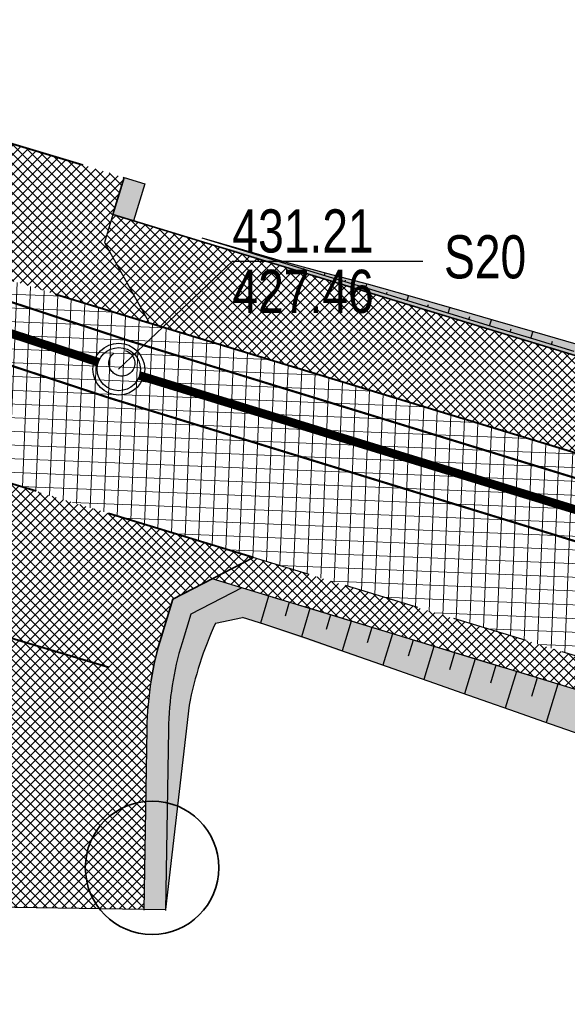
# Model space of a CAD drawing. Header units: metres. Extents: x 7331444 to 14836576, y 5479641 to 11132379.
# Tile 9 of 53: x 7417975 to 7417987, y 5566103 to 5566126. Entities that reach past the tile are written whole.
import ezdxf

# ---------------------------------------------------------------- set-up
doc = ezdxf.new("R2010")
doc.units = ezdxf.units.M
for name, pattern in [('1.5_0.5', [2, 1.5, -0.5]), ('ACAD_ISO02W100', [15, 12, -3]), ('DASHED', [0.75, 0.5, -0.25]), ('DASHED2', [0.375, 0.25, -0.125])]:
    doc.linetypes.add(name, pattern=pattern)
for name, color, linetype, lineweight in [('$Koncepcja', 10, 'Continuous', 35), ('$Wymiarowanie', 7, 'Continuous', 9), ('projekt KS', 44, 'Continuous', 30)]:
    doc.layers.add(name, color=color, linetype=linetype, lineweight=lineweight)
for name, color, linetype in [('$ODNOŚNIKI', 7, 'Continuous'), ('$wysarzenie', 7, 'Continuous'), ('C-DROGI-KORYTARZE', 7, 'Continuous'), ('Zakres', 7, 'Continuous')]:
    doc.layers.add(name, color=color, linetype=linetype)
doc.layers.add('niewidoczna', color=6, linetype='Continuous', plot=False)
pattern_1 = [(45, (0, 0), (-0.1122532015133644, 0.1122532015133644), []), (135, (0, 0), (-0.1122532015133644, -0.1122532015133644), [])]

# ---------------------------------------------------------------- blocks, each defined once
blk = doc.blocks.new('droga Potiebni')
at = {"layer": '$Koncepcja', "lineweight": 9, "transparency": 33554610}
h = blk.add_hatch(dxfattribs=at)
h.set_pattern_fill('ANSI37', color=253, scale=0.05)
h.set_pattern_definition(pattern_1)
h.paths.add_polyline_path([(7418342.136191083, 5566068.521620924), (7418341.406388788, 5566067.771159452), (7418358.945224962, 5566067.782246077), (7418358.944750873, 5566068.532245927)])
edge = h.paths.add_edge_path()
edge.add_line((7418225.188944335, 5566066.654371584), (7418224.479174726, 5566065.879449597))
edge.add_line((7418224.479174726, 5566065.879449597), (7418271.463018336, 5566067.499672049))
edge.add_arc((7418285.145300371, 5565670.735509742), 397.0000067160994, 90.03621774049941, 91.97504351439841, ccw=False)
edge.add_line((7418284.894349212, 5566067.735437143), (7418335.299169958, 5566067.767298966))
edge.add_line((7418335.299169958, 5566067.767298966), (7418334.523200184, 5566068.516808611))
edge.add_line((7418334.523200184, 5566068.516808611), (7418284.893875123, 5566068.485436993))
edge.add_arc((7418285.145300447, 5565670.735505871), 397.7500105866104, 90.03621775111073, 91.975043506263)
edge.add_line((7418271.437170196, 5566068.249226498), (7418225.188944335, 5566066.654371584))
h.paths.add_polyline_path([(7418186.852285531, 5566065.332344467), (7418186.135887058, 5566064.550185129), (7418218.406082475, 5566065.670021), (7418217.611284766, 5566066.393058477)])
edge = h.paths.add_edge_path()
edge.add_line((7418145.709186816, 5566065.964820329), (7418144.84892375, 5566065.31860538))
edge.add_arc((7418165.883506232, 5566226.955687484), 162.9999999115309, 262.5855022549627, 271.9750435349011)
edge.add_line((7418171.501168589, 5566064.052520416), (7418180.069423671, 5566064.347993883))
edge.add_line((7418180.069423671, 5566064.347993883), (7418179.274625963, 5566065.07103136))
edge.add_line((7418179.274625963, 5566065.07103136), (7418171.475320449, 5566064.802074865))
edge.add_arc((7418165.883506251, 5566226.955687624), 162.2500000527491, 262.8573018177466, 271.97504352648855, ccw=False)
edge = h.paths.add_edge_path()
edge.add_line((7418092.703852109, 5566079.447643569), (7418099.899301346, 5566077.302837))
edge.add_line((7418099.899301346, 5566077.302837), (7418098.952632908, 5566076.806415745))
edge.add_line((7418098.952632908, 5566076.806415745), (7418100.676673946, 5566076.293585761))
edge.add_line((7418100.676673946, 5566076.293585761), (7418100.151921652, 5566077.227536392))
edge.add_line((7418100.151921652, 5566077.227536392), (7418107.355813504, 5566075.080213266))
edge.add_line((7418107.355813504, 5566075.080213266), (7418106.414771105, 5566074.586742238))
edge.add_line((7418106.414771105, 5566074.586742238), (7418119.410269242, 5566070.721125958))
edge.add_arc((7418165.883502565, 5566226.955674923), 162.9999868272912, 253.4344634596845, 254.1244864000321)
edge.add_line((7418121.295153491, 5566070.172784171), (7418120.76378477, 5566071.105524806))
edge.add_arc((7418125.781728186, 5566090.312614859), 19.85175217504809, 251.929895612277, 255.35846495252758, ccw=False)
edge.add_line((7418119.624103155, 5566071.439996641), (7418092.703852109, 5566079.447643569))
h.paths.add_polyline_path([(7418085.553761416, 5566081.574496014), (7418084.601663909, 5566081.075227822), (7418093.231720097, 5566078.508147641), (7418092.703852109, 5566079.447643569)])
h.paths.add_polyline_path([(7417955.25261023, 5566119.894205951), (7417954.731849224, 5566120.837222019), (7417952.072061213, 5566121.648727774), (7417950.917479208, 5566121.21686165)])
h.paths.add_polyline_path([(7417973.248931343, 5566114.415681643), (7417972.71968353, 5566115.349103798), (7417961.914985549, 5566118.645635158), (7417960.986873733, 5566118.167611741)])
h.paths.add_polyline_path([(7418004.335007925, 5566104.951195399), (7418003.833081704, 5566105.882974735), (7418000.350337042, 5566106.918945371), (7417979.939159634, 5566113.14642961), (7417978.998199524, 5566112.661788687), (7418000.133984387, 5566106.200823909)])
h.paths.add_polyline_path([(7418034.141393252, 5566096.105240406), (7418033.627149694, 5566097.02048766), (7418011.033960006, 5566103.741015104), (7418010.106381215, 5566103.254604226)])
h.paths.add_polyline_path([(7418049.982115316, 5566091.373093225), (7418049.44811808, 5566092.323497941), (7418040.828027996, 5566094.878528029), (7418039.903389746, 5566094.393659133)])
h.paths.add_polyline_path([(7418056.655125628, 5566090.170629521), (7418055.730487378, 5566089.685760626), (7418078.880751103, 5566082.776959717), (7418078.352883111, 5566083.716455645)])
edge = h.paths.add_edge_path()
edge.add_line((7417934.69042922, 5566226.177766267), (7417935.405242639, 5566226.953943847))
edge.add_arc((7417338.293490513, 5566199.336974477), 597.7500661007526, 2.648095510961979, 3.15946188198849)
edge.add_line((7417935.134982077, 5566232.282011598), (7417934.182876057, 5566249.584045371))
edge.add_line((7417934.182876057, 5566249.584045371), (7417933.434009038, 5566249.542836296))
edge.add_line((7417933.434009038, 5566249.542836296), (7417934.38612207, 5566232.240675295))
edge.add_arc((7417321.434714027, 5566198.43656751), 613.8828441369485, 2.590062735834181, 3.1566493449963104, ccw=False)
edge = h.paths.add_edge_path()
edge.add_line((7417935.291440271, 5566199.782434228), (7417936.0442969, 5566200.525805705))
edge.add_arc((7417365.660591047, 5566199.484340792), 570.3846566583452, 0.1046163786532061, 2.007149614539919)
edge.add_line((7417935.695296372, 5566219.461609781), (7417934.929794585, 5566220.174430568))
edge.add_arc((7417344.818711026, 5566199.50978982), 590.4727921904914, 0.02645570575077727, 2.0055767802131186, ccw=False)
edge = h.paths.add_edge_path()
edge.add_line((7417934.64721982, 5566145.274781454), (7417935.404415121, 5566146.082126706))
edge.add_line((7417935.404415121, 5566146.082126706), (7417935.994058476, 5566191.644613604))
edge.add_arc((7417913.758307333, 5566192.052268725), 22.23948766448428, 358.9496958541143, 362.5098428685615)
edge.add_line((7417935.976460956, 5566193.026158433), (7417935.267433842, 5566193.752194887))
edge.add_arc((7417338.29364139, 5566199.336976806), 596.9999151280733, 359.2626479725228, 359.464004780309, ccw=False)
edge.add_line((7417935.244120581, 5566191.654265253), (7417934.64721982, 5566145.274781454))
edge = h.paths.add_edge_path()
edge.add_line((7417935.859142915, 5566138.591439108), (7417934.931456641, 5566139.461500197))
edge.add_arc((7417957.622651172, 5566143.217787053), 23.00000000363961, 189.3994690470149, 238.5827673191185)
edge.add_line((7417945.633525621, 5566123.589723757), (7417945.137462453, 5566124.800877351))
edge.add_arc((7417957.62166217, 5566143.21679123), 22.24862077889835, 191.9989567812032, 235.866544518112, ccw=False)
h = blk.add_hatch(dxfattribs=at)
h.set_pattern_fill('ANSI37', color=253, scale=0.05)
h.set_pattern_definition([(45, (7418366.502168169, 5566070.787023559), (-0.1122532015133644, 0.1122532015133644), []), (135, (7418366.502168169, 5566070.787023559), (-0.1122532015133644, -0.1122532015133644), [])])
edge = h.paths.add_edge_path()
edge.add_line((7418126.193701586, 5566076.50210066), (7418126.028718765, 5566075.88403812))
edge.add_line((7418126.028718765, 5566075.88403812), (7418127.091665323, 5566074.049652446))
edge.add_arc((7418205.227787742, 5566388.18051369), 323.7027210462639, 256.0318580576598, 256.5401508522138)
edge.add_line((7418129.88147859, 5566073.368847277), (7418131.634956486, 5566074.505029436))
edge.add_line((7418131.634956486, 5566074.505029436), (7418131.76408197, 5566075.142562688))
edge.add_arc((7418166.195316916, 5566228.307697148), 156.9874783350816, 255.23781033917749, 257.3306262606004, ccw=False)
h.paths.add_polyline_path([(7418104.420617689, 5566082.900360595), (7418104.23507018, 5566082.277434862), (7418105.244155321, 5566080.412292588), (7418119.886141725, 5566076.056915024), (7418121.688969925, 5566077.074645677), (7418121.860701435, 5566077.717990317)])
h.paths.add_polyline_path([(7418075.935844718, 5566091.373388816), (7418075.734598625, 5566090.696836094), (7418076.716432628, 5566088.898094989), (7418091.40253502, 5566084.529594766), (7418093.268481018, 5566085.539508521), (7418093.4540364, 5566086.162460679)])
h.paths.add_polyline_path([(7418036.681386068, 5566103.049945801), (7418036.493178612, 5566102.417226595), (7418037.506104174, 5566100.561525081), (7418069.616051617, 5566091.010160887), (7418071.421374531, 5566091.97983957), (7418071.622620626, 5566092.656392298)])
h.paths.add_polyline_path([(7418006.780740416, 5566111.944528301), (7418006.595310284, 5566111.321145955), (7418007.608235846, 5566109.465444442), (7418030.317462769, 5566102.699844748), (7418032.179954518, 5566103.70023007), (7418032.324180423, 5566104.346031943)])
h.paths.add_polyline_path([(7417977.523674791, 5566118.588184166), (7417978.066085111, 5566118.423066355), (7418000.419594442, 5566111.603764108), (7418002.28208619, 5566112.604149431), (7418002.467408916, 5566113.227170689), (7417976.684746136, 5566121.091984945), (7417976.490881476, 5566120.444608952)])
h.paths.add_polyline_path([(7417966.316046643, 5566124.275538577), (7417966.115415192, 5566123.679005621), (7417967.077260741, 5566121.776605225), (7417967.843322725, 5566121.541686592), (7417969.860948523, 5566120.926176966), (7417970.329594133, 5566120.783110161), (7417972.179284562, 5566121.73307414), (7417972.380658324, 5566122.405169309)])
edge = h.paths.add_edge_path()
edge.add_line((7417960.017704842, 5566124.260774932), (7417961.855259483, 5566125.128517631))
edge.add_line((7417961.855259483, 5566125.128517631), (7417962.070148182, 5566125.772379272))
edge.add_line((7417962.070148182, 5566125.772379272), (7417957.805658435, 5566127.502725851))
edge.add_arc((7417996.717851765, 5566217.282811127), 97.85000000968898, 242.1726807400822, 246.56728317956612, ccw=False)
edge.add_arc((7417957.625297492, 5566143.219720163), 14.10294496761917, 190.1287739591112, 242.1668389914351, ccw=False)
edge.add_arc((7418040.068907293, 5566157.937750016), 97.849999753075, 179.2629770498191, 190.1229322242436, ccw=False)
edge.add_line((7417942.227003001, 5566159.19640654), (7417942.647062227, 5566191.840309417))
edge.add_arc((7417338.299895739, 5566199.337098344), 604.3936626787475, 359.2892953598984, 360.8237091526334)
edge.add_line((7417942.631100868, 5566208.025826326), (7417940.481320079, 5566207.994917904))
edge.add_arc((7417338.293559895, 5566199.33697791), 602.2499966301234, -0.7106499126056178, 0.8237119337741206, ccw=False)
edge.add_line((7417940.497232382, 5566191.867353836), (7417940.077188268, 5566159.224636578))
edge.add_arc((7418040.068907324, 5566157.937750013), 99.99999978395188, 179.2626479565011, 190.1229322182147)
edge.add_arc((7417957.6231303, 5566143.218137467), 16.25053326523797, 190.1238515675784, 242.2371733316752)
edge.add_arc((7417995.526063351, 5566214.688358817), 97.14932553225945, 242.0909433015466, 248.5614657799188)
edge = h.paths.add_edge_path()
edge.add_line((7418315.601277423, 5566075.154849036), (7418315.6016883, 5566074.504849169))
edge.add_line((7418315.6016883, 5566074.504849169), (7418317.102636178, 5566073.005797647))
edge.add_line((7418317.102636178, 5566073.005797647), (7418360.357815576, 5566073.033140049))
edge.add_arc((7418360.354022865, 5566079.033138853), 6.000000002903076, 270.0362177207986, 360.4009435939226)
edge.add_line((7418366.353875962, 5566079.075125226), (7418366.279309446, 5566089.7306798))
edge.add_line((7418366.279309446, 5566089.7306798), (7418364.255086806, 5566089.7306798))
edge.add_line((7418364.255086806, 5566089.7306798), (7418364.351359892, 5566079.017410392))
edge.add_arc((7418360.551513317, 5566078.983263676), 3.799999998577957, -89.96378230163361, 0.5148655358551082, ccw=False)
edge.add_line((7418360.553915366, 5566075.183264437), (7418315.601277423, 5566075.154849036))
h.paths.add_polyline_path([(7418282.662164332, 5566075.127874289), (7418282.67155895, 5566074.477707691), (7418284.193110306, 5566072.984389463), (7418309.602637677, 5566073.001056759), (7418311.1016892, 5566074.502004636), (7418311.101278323, 5566075.152004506)])
edge = h.paths.add_edge_path()
edge.add_line((7418260.677983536, 5566074.532170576), (7418260.701322, 5566073.893972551))
edge.add_line((7418260.701322, 5566073.893972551), (7418262.25513735, 5566072.449791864))
edge.add_line((7418262.25513735, 5566072.449791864), (7418271.28208129, 5566072.746553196))
edge.add_arc((7418285.145299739, 5565670.735532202), 402.2499842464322, 91.20311347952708, 91.97504354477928, ccw=False)
edge.add_line((7418276.699358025, 5566072.896838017), (7418278.172028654, 5566074.412691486))
edge.add_line((7418278.172028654, 5566074.412691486), (7418278.159943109, 5566075.059325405))
edge.add_arc((7418281.852594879, 5565771.190614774), 303.891146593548, 90.69623143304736, 92.00735069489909)
edge.add_line((7418271.207983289, 5566074.895275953), (7418260.677983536, 5566074.532170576))
edge = h.paths.add_edge_path()
edge.add_line((7418217.669552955, 5566070.897742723), (7418219.095879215, 5566072.43410387))
edge.add_line((7418219.095879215, 5566072.43410387), (7418219.070972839, 5566073.104707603))
edge.add_line((7418219.070972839, 5566073.104707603), (7418171.246133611, 5566071.448124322))
edge.add_arc((7418165.884479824, 5566226.968010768), 155.6122823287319, 258.9910797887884, 271.97452889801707, ccw=False)
edge.add_line((7418136.168475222, 5566074.219388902), (7418136.039231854, 5566073.581273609))
edge.add_line((7418136.039231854, 5566073.581273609), (7418137.216103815, 5566071.836438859))
edge.add_arc((7418165.878521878, 5566226.640124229), 157.4347967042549, 259.5102875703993, 271.9808144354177)
edge.add_line((7418171.320231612, 5566069.299401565), (7418217.669552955, 5566070.897742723))
h.paths.add_polyline_path([(7418223.568588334, 5566073.252447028), (7418223.592778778, 5566072.601119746), (7418225.149713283, 5566071.155693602), (7418254.761198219, 5566072.176835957), (7418256.204327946, 5566073.72952056), (7418256.180453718, 5566074.382369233)])
h = blk.add_hatch(dxfattribs=at)
h.set_pattern_fill('ANSI37', color=253, scale=0.05)
h.set_pattern_definition([(45, (-59.66725185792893, 21.77925950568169), (-0.1122532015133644, 0.1122532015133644), []), (135, (-59.66725185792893, 21.77925950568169), (-0.1122532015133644, -0.1122532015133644), [])])
h.paths.add_polyline_path([(7417976.942361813, 5566121.952245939), (7417972.636044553, 5566123.257533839), (7417972.179284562, 5566121.73307414), (7417970.341825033, 5566120.779378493), (7417977.523674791, 5566118.588184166), (7417976.490881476, 5566120.444608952)])
h = blk.add_hatch(dxfattribs=at)
h.set_pattern_fill('ANSI37', color=253, scale=0.05)
h.set_pattern_definition(pattern_1)
h.paths.add_polyline_path([(7417978.07003283, 5566112.183737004), (7417979.939159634, 5566113.14642961), (7417979.929294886, 5566113.149439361), (7417972.736261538, 5566115.344045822), (7417973.762480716, 5566113.485724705), (7417973.501404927, 5566112.631106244, 0.02156324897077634), (7417973.236678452, 5566111.608714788), (7417977.569746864, 5566110.310346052, -0.03336605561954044), (7417977.805068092, 5566111.316388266)])
h = blk.add_hatch(dxfattribs=at)
h.set_pattern_fill('ANSI37', color=253, scale=0.05)
h.set_pattern_definition(pattern_1)
h.paths.add_polyline_path([(7417977.467877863, 5566109.173202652, -0.03687903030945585), (7417977.569746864, 5566110.310346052), (7417973.236678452, 5566111.608714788, 0.04869453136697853), (7417972.968426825, 5566109.243490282), (7417972.903175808, 5566105.066457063), (7417977.402626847, 5566104.996169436)])
at = {"layer": '$Wymiarowanie', "lineweight": 9, "ltscale": 5, "transparency": 33554585}
h = blk.add_hatch(dxfattribs=at)
h.set_pattern_fill('ANSI37', color=253, scale=0.09999999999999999, angle=42.69633868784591)
h.set_pattern_definition([(87.6963386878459, (0, 0), (-0.3172434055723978, 0.01276211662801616), []), (177.6963386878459, (0, 0), (-0.01276211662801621, -0.3172434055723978), [])])
edge = h.paths.add_edge_path()
edge.add_line((7417938.676078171, 5566249.83129981), (7417934.182876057, 5566249.584045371))
edge.add_line((7417934.182876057, 5566249.584045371), (7417935.134982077, 5566232.282011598))
edge.add_arc((7417338.293555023, 5566199.336977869), 597.7500015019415, -0.7373520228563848, 3.159461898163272, ccw=False)
edge.add_line((7417935.994058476, 5566191.644613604), (7417935.374493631, 5566143.504119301))
edge.add_arc((7417957.622651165, 5566143.217787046), 22.24999999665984, 179.2626479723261, 253.0329649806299)
edge.add_line((7417951.129623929, 5566121.93626696), (7418000.350337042, 5566106.918945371))
edge.add_line((7418000.350337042, 5566106.918945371), (7418119.624103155, 5566071.439996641))
edge.add_arc((7418165.958122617, 5566227.538543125), 162.8299652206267, 253.4677718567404, 271.9417351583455)
edge.add_line((7418171.475320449, 5566064.802074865), (7418271.437170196, 5566068.249226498))
edge.add_arc((7418285.145300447, 5565670.735505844), 397.7500106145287, 90.03621775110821, 91.97504350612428, ccw=False)
edge.add_line((7418284.893875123, 5566068.485436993), (7418360.509094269, 5566068.533234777))
edge.add_arc((7418360.51288698, 5566062.533235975), 6.000000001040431, 0.7307032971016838, 90.03621772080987, ccw=False)
edge.add_line((7418366.512399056, 5566062.609752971), (7418366.353875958, 5566079.075125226))
edge.add_arc((7418360.354022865, 5566079.033138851), 5.999999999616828, -89.9637822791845, 0.40094362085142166, ccw=False)
edge.add_line((7418360.357815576, 5566073.033140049), (7418284.89103059, 5566072.985436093))
edge.add_arc((7418285.145300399, 5565670.735508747), 402.2500077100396, 90.0362177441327, 91.97504351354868)
edge.add_line((7418271.28208136, 5566072.746553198), (7418171.320231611, 5566069.299401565))
edge.add_arc((7418165.883506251, 5566226.955687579), 157.7500000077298, 253.4344634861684, 271.975043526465, ccw=False)
edge.add_line((7418120.907106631, 5566075.753220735), (7418001.648452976, 5566111.227674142))
edge.add_line((7418001.648452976, 5566111.227674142), (7417967.535706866, 5566121.635529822))
edge.add_arc((7417996.717851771, 5566217.282811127), 100.0000000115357, 242.1726807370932, 253.0329649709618, ccw=False)
edge.add_arc((7417957.46412342, 5566143.101983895), 16.07381722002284, 189.8158901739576, 242.4797227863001, ccw=False)
edge.add_arc((7418040.068907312, 5566157.937750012), 99.99999977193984, 179.2626479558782, 190.1229322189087, ccw=False)
edge.add_line((7417940.077188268, 5566159.224636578), (7417940.493685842, 5566191.586703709))
edge.add_arc((7417338.293556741, 5566199.336977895), 602.2499997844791, 359.2626479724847, 362.9105970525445)
edge.add_arc((7417945.758903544, 5566230.222487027), 6.000000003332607, 93.1594619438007, 182.9105970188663, ccw=False)
edge.add_line((7417945.428213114, 5566236.213367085), (7417948.423650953, 5566236.378712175))
edge.add_line((7417948.423650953, 5566236.378712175), (7417948.203248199, 5566240.371590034))
edge.add_line((7417948.203248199, 5566240.371590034), (7417945.215805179, 5566240.20668625))
edge.add_arc((7417944.885114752, 5566246.197566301), 5.999999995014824, 183.1594619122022, 273.15946191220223, ccw=False)
edge.add_line((7417938.894234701, 5566245.866875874), (7417938.676078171, 5566249.83129981))
at = {"lineweight": 9, "transparency": 33554610}
h = blk.add_hatch(color=253, dxfattribs=at)
h.dxf.hatch_style = 1
h.paths.add_polyline_path([(7417977.421345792, 5566121.808808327), (7417976.942361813, 5566121.952245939), (7417976.684746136, 5566121.091984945), (7417977.162988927, 5566120.946072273)])
h = blk.add_hatch(color=253, dxfattribs=at)
h.dxf.hatch_style = 1
h.paths.add_polyline_path([(7417998.201868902, 5566114.962396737), (7417994.910044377, 5566115.915647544), (7417991.211397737, 5566116.986706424), (7417988.979004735, 5566117.633165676), (7417985.703624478, 5566118.58165453), (7417982.99708621, 5566119.360514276), (7417980.860995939, 5566119.941565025), (7417978.751668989, 5566120.461363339), (7418001.988746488, 5566113.371692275), (7418002.059399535, 5566113.609214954), (7418002.467850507, 5566114.982352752), (7418001.861978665, 5566113.929665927), (7418001.802667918, 5566113.909645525)])
h = blk.add_hatch(color=253, dxfattribs=at)
h.dxf.hatch_style = 1
h.paths.add_polyline_path([(7417979.668833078, 5566112.444775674), (7417978.98307841, 5566112.654000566), (7417978.07003283, 5566112.183737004), (7417977.805068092, 5566111.316388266, 0.03348449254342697), (7417977.569152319, 5566110.306727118, 0.03676056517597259), (7417977.467877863, 5566109.173202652), (7417977.402626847, 5566104.996169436), (7417977.902565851, 5566104.9883597), (7417977.967816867, 5566109.165392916, -0.07033162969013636), (7417978.283252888, 5566111.170308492), (7417978.486568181, 5566111.835850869)])
h = blk.add_hatch(color=253, dxfattribs=at)
h.dxf.hatch_style = 1
edge = h.paths.add_edge_path()
edge.add_line((7418000.133984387, 5566106.200823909), (7417982.910623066, 5566111.455700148))
edge.add_line((7417982.910623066, 5566111.455700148), (7417979.668833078, 5566112.444775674))
edge.add_line((7417979.668833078, 5566112.444775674), (7417978.486568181, 5566111.835850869))
edge.add_line((7417978.486568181, 5566111.835850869), (7417978.283252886, 5566111.170308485))
edge.add_arc((7417985.216932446, 5566109.052151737), 7.250000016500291, 163.0127105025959, 179.1050337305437)
edge.add_line((7417977.967816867, 5566109.165392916), (7417977.902565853, 5566104.988359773))
edge.add_line((7417977.902565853, 5566104.988359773), (7417978.446076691, 5566109.722668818))
edge.add_arc((7417986.758541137, 5566108.096541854), 8.470026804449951, 155.3560158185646, 168.9312896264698, ccw=False)
edge.add_line((7417979.059995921, 5566111.628362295), (7417979.686153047, 5566111.760110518))
edge.add_line((7417979.686153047, 5566111.760110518), (7417985.386067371, 5566109.788446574))
edge.add_line((7417985.386067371, 5566109.788446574), (7417988.601253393, 5566108.65807929))
edge.add_line((7417988.601253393, 5566108.65807929), (7417991.696386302, 5566107.574183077))
edge.add_line((7417991.696386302, 5566107.574183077), (7417995.161714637, 5566106.50349034))
edge.add_line((7417995.161714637, 5566106.50349034), (7417998.228930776, 5566105.570129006))
edge.add_line((7417998.228930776, 5566105.570129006), (7418000.170942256, 5566104.981944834))
edge.add_line((7418000.170942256, 5566104.981944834), (7418002.112774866, 5566104.495242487))
edge.add_line((7418002.112774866, 5566104.495242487), (7418003.038043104, 5566104.211990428))
edge.add_line((7418003.038043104, 5566104.211990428), (7418003.194845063, 5566103.914773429))
edge.add_line((7418003.194845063, 5566103.914773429), (7418001.924989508, 5566097.977668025))
edge.add_arc((7418026.581009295, 5566094.192669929), 24.94484961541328, 171.2725343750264, 185.6059353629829)
edge.add_arc((7418034.653501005, 5566090.444834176), 32.92415173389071, 164.3292695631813, 177.7178202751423, ccw=False)
edge.add_line((7418002.953144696, 5566099.337931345), (7418004.325053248, 5566103.986624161))
edge.add_line((7418004.325053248, 5566103.986624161), (7418003.672345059, 5566105.14830984))
edge.add_line((7418003.672345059, 5566105.14830984), (7418000.133984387, 5566106.200823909))
at = {"layer": '$Koncepcja', "color": 253, "linetype": 'DASHED', "lineweight": 40, "ltscale": 7}
blk.add_line((7417970.329594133, 5566120.783110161), (7417977.523674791, 5566118.588184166), dxfattribs=at)
at = {"layer": '$Koncepcja', "color": 253, "lineweight": 40}
blk.add_line((7417977.523674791, 5566118.588184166), (7418000.419269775, 5566111.602699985), dxfattribs=at)
at = {"layer": '$Koncepcja', "color": 253, "linetype": 'DASHED', "lineweight": 40, "ltscale": 7, "flags": 128}
for points in [[(7417972.636044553, 5566123.257533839), (7417976.942361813, 5566121.952245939)], [(7417979.929294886, 5566113.149439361), (7417972.736261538, 5566115.344045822)], [(7417973.236678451, 5566111.608714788), (7417977.569746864, 5566110.310346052)]]:
    blk.add_lwpolyline(points, dxfattribs=at)
at = {"layer": '$Koncepcja', "color": 253, "lineweight": 35, "ltscale": 7, "flags": 128}
for points in [[(7417976.942361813, 5566121.952245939), (7417976.684746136, 5566121.091984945)], [(7417976.684746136, 5566121.091984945), (7418002.268663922, 5566113.286288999), (7418002.467408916, 5566113.227170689)]]:
    blk.add_lwpolyline(points, dxfattribs=at)
blk.add_lwpolyline([(7417979.926366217, 5566113.139840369), (7417978.07003283, 5566112.183737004), (7417977.805068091, 5566111.316388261, 0.03348449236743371), (7417977.569152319, 5566110.306727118, 0.03348449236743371)], format="xyb", dxfattribs=at)
at = {"layer": '$Koncepcja', "color": 253, "linetype": 'DASHED2', "lineweight": 25, "ltscale": 7, "flags": 128}
blk.add_lwpolyline([(7418003.833081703, 5566105.882974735), (7418000.350337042, 5566106.918945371), (7417979.929294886, 5566113.149439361)], dxfattribs=at)
at = {"color": 253, "lineweight": 25}
for p, q in [((7418000.133984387, 5566106.200823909), (7417978.98307841, 5566112.654000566)), ((7417979.668833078, 5566112.444775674), (7417978.486568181, 5566111.835850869))]:
    blk.add_line(p, q, dxfattribs=at)
at = {"color": 253, "lineweight": 25, "flags": 128}
for points in [[(7417976.942361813, 5566121.952245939), (7417977.421345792, 5566121.808808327)], [(7417977.421345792, 5566121.808808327), (7417977.162988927, 5566120.946072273)], [(7417976.684746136, 5566121.091984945), (7417976.490881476, 5566120.444608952), (7417977.50805135, 5566118.616266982)], [(7417972.403236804, 5566105.074266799), (7417977.902565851, 5566104.9883597)]]:
    blk.add_lwpolyline(points, dxfattribs=at)
for points in [[(7417978.486568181, 5566111.835850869), (7417978.283252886, 5566111.170308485, 0.07033162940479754), (7417977.967816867, 5566109.165392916), (7417977.90229105, 5566104.970768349)], [(7417977.569152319, 5566110.306727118, 0.03676056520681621), (7417977.467877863, 5566109.173202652), (7417977.402352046, 5566104.978578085)]]:
    blk.add_lwpolyline(points, format="xyb", dxfattribs=at)
at = {"layer": 'C-DROGI-KORYTARZE', "color": 253, "linetype": 'Continuous', "lineweight": -3}
for p, q in [((7417979.707626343, 5566120.2533398, 431.3073275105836), (7417978.75115353, 5566120.545161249, 431.3165768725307)), ((7417979.707626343, 5566120.2533398, 431.0073275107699), (7417978.75115353, 5566120.545161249, 431.016576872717)), ((7417979.711505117, 5566120.266052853, 431.2984660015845), (7417978.75122992, 5566120.545411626, 431.3164023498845)), ((7417979.684280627, 5566120.176821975, 431.3073275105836), (7417978.727807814, 5566120.468643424, 431.3165768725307)), ((7417979.684280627, 5566120.176821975, 431.0073275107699), (7417978.727807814, 5566120.468643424, 431.016576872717)), ((7417979.684280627, 5566120.176821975, 431.3073275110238), (7417978.727807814, 5566120.468643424, 431.3165768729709)), ((7417979.684280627, 5566120.176821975, 430.8973275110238), (7417978.727807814, 5566120.468643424, 430.9065768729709)), ((7417979.189837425, 5566120.411318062, 431.3123346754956), (7417979.190747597, 5566120.414301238, 431.3102552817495)), ((7417979.66803324, 5566120.265419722, 431.3077103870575), (7417979.671754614, 5566120.277616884, 431.2992084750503)), ((7417980.640753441, 5566119.885000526, 431.2980781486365), (7417979.684280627, 5566120.176821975, 431.3073275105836)), ((7417980.640753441, 5566119.885000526, 430.9980781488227), (7417979.684280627, 5566120.176821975, 431.0073275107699)), ((7417980.640753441, 5566119.885000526, 431.2980781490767), (7417979.684280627, 5566120.176821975, 431.3073275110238)), ((7417980.640753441, 5566119.885000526, 430.8880781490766), (7417979.684280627, 5566120.176821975, 430.8973275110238)), ((7417980.664099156, 5566119.961518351, 431.2980781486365), (7417979.707626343, 5566120.2533398, 431.3073275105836)), ((7417980.664099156, 5566119.961518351, 430.9980781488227), (7417979.707626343, 5566120.2533398, 431.0073275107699)), ((7417980.673460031, 5566119.992199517, 431.2766921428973), (7417979.711505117, 5566120.266052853, 431.2984660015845)), ((7417980.146188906, 5566120.119533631, 431.3030864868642), (7417980.149385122, 5566120.130009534, 431.2957843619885)), ((7417980.62434095, 5566119.973648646, 431.2984626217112), (7417980.633473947, 5566120.003582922, 431.2775972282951)), ((7417981.597226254, 5566119.593179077, 431.2888287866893), (7417980.640753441, 5566119.885000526, 431.2980781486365)), ((7417981.597226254, 5566119.593179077, 430.9888287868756), (7417980.640753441, 5566119.885000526, 430.9980781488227)), ((7417981.597226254, 5566119.593179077, 431.2888287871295), (7417980.640753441, 5566119.885000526, 431.2980781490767)), ((7417981.597226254, 5566119.593179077, 430.8788287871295), (7417980.640753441, 5566119.885000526, 430.8880781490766)), ((7417981.620571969, 5566119.669696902, 431.2888287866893), (7417980.664099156, 5566119.961518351, 431.2980781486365)), ((7417981.620571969, 5566119.669696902, 430.9888287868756), (7417980.664099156, 5566119.961518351, 430.9980781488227)), ((7417981.639396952, 5566119.731397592, 431.2458209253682), (7417980.673460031, 5566119.992199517, 431.2766921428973)), ((7417981.102339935, 5566119.827810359, 431.2938402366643), (7417981.109188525, 5566119.850257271, 431.278193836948)), ((7417981.58032504, 5566119.681976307, 431.2892179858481), (7417981.598751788, 5566119.742371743, 431.247119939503)), ((7417982.577044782, 5566119.377875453, 431.2795794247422), (7417981.620571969, 5566119.669696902, 431.2888287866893)), ((7417982.577044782, 5566119.377875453, 430.9795794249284), (7417981.620571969, 5566119.669696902, 430.9888287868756)), ((7417982.605333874, 5566119.470595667, 431.2149497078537), (7417981.639396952, 5566119.731397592, 431.2458209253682)), ((7417982.553699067, 5566119.301357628, 431.2795794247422), (7417981.597226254, 5566119.593179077, 431.2888287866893)), ((7417982.553699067, 5566119.301357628, 430.9795794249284), (7417981.597226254, 5566119.593179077, 430.9888287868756)), ((7417982.553699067, 5566119.301357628, 431.2795794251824), (7417981.597226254, 5566119.593179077, 431.2888287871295)), ((7417982.553699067, 5566119.301357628, 430.8695794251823), (7417981.597226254, 5566119.593179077, 430.8788287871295)), ((7417982.058310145, 5566119.536142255, 431.284595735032), (7417982.069888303, 5566119.574090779, 431.2581440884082)), ((7417982.53629525, 5566119.390308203, 431.2799734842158), (7417982.564181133, 5566119.481706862, 431.2162649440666)), ((7417983.568285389, 5566119.200008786, 431.1908989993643), (7417982.605333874, 5566119.470595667, 431.2149497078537)), ((7417983.510171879, 5566119.00953618, 431.2703300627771), (7417982.553699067, 5566119.301357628, 431.2795794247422)), ((7417983.510171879, 5566119.00953618, 430.9703300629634), (7417982.553699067, 5566119.301357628, 430.9795794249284)), ((7417983.510171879, 5566119.00953618, 431.2703300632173), (7417982.553699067, 5566119.301357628, 431.2795794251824)), ((7417983.510171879, 5566119.00953618, 430.8603300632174), (7417982.553699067, 5566119.301357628, 430.8695794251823)), ((7417983.533517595, 5566119.086054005, 431.2703300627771), (7417982.577044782, 5566119.377875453, 431.2795794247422)), ((7417983.533517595, 5566119.086054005, 430.9703300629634), (7417982.577044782, 5566119.377875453, 430.9795794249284)), ((7417983.014402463, 5566119.244436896, 431.2753500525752), (7417983.030028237, 5566119.295651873, 431.2396511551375)), ((7417983.492521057, 5566119.098562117, 431.2707265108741), (7417983.527011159, 5566119.211606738, 431.1919298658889)), ((7417984.528919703, 5566118.921827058, 431.1721422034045), (7417983.568285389, 5566119.200008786, 431.1908989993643)), ((7417984.466644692, 5566118.717714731, 431.26108070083), (7417983.510171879, 5566119.00953618, 431.2703300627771)), ((7417984.466644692, 5566118.717714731, 430.9610807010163), (7417983.510171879, 5566119.00953618, 430.9703300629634)), ((7417984.466644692, 5566118.717714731, 431.2610807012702), (7417983.510171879, 5566119.00953618, 431.2703300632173)), ((7417984.466644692, 5566118.717714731, 430.8510807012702), (7417983.510171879, 5566119.00953618, 430.8603300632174)), ((7417984.489990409, 5566118.794232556, 431.26108070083), (7417983.533517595, 5566119.086054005, 431.2703300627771)), ((7417984.489990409, 5566118.794232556, 430.9610807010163), (7417983.533517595, 5566119.086054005, 430.9703300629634)), ((7417983.97070291, 5566118.952668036, 431.2661023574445), (7417983.989037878, 5566119.012762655, 431.2242139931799)), ((7417984.448890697, 5566118.806772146, 431.2614781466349), (7417984.487641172, 5566118.933780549, 431.1729481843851)), ((7417985.423117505, 5566118.425893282, 431.2518313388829), (7417984.466644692, 5566118.717714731, 431.26108070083)), ((7417985.423117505, 5566118.425893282, 430.9518313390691), (7417984.466644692, 5566118.717714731, 430.9610807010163)), ((7417985.423117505, 5566118.425893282, 431.2518313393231), (7417984.466644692, 5566118.717714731, 431.2610807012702)), ((7417985.423117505, 5566118.425893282, 430.8418313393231), (7417984.466644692, 5566118.717714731, 430.8510807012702)), ((7417985.446463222, 5566118.502411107, 431.2518313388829), (7417984.489990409, 5566118.794232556, 431.26108070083)), ((7417985.446463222, 5566118.502411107, 430.9518313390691), (7417984.489990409, 5566118.794232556, 430.9610807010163)), ((7417985.489554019, 5566118.64364533, 431.1533854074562), (7417984.528919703, 5566118.921827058, 431.1721422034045)), ((7417984.927078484, 5566118.660876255, 431.256853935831), (7417984.947493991, 5566118.727790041, 431.2102123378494)), ((7417985.405266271, 5566118.514980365, 431.2522297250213), (7417985.448177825, 5566118.655627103, 431.1541932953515)), ((7417986.402936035, 5566118.210589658, 431.2425819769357), (7417985.446463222, 5566118.502411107, 431.2518313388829)), ((7417986.402936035, 5566118.210589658, 430.942581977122), (7417985.446463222, 5566118.502411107, 430.9518313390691)), ((7417986.450188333, 5566118.365463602, 431.1346286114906), (7417985.489554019, 5566118.64364533, 431.1533854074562)), ((7417986.379590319, 5566118.134071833, 431.2425819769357), (7417985.423117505, 5566118.425893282, 431.2518313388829)), ((7417986.379590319, 5566118.134071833, 430.942581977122), (7417985.423117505, 5566118.425893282, 430.9518313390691)), ((7417986.379590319, 5566118.134071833, 431.2425819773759), (7417985.423117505, 5566118.425893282, 431.2518313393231)), ((7417986.379590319, 5566118.134071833, 430.8325819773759), (7417985.423117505, 5566118.425893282, 430.8418313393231)), ((7417985.883454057, 5566118.369084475, 431.2476055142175), (7417985.905950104, 5566118.442817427, 431.1962106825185)), ((7417986.361641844, 5566118.223188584, 431.2429813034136), (7417986.408714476, 5566118.377473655, 431.1354384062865)), ((7417987.410822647, 5566118.087281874, 431.1158718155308), (7417986.450188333, 5566118.365463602, 431.1346286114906)), ((7417987.336063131, 5566117.842250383, 431.2333326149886), (7417986.379590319, 5566118.134071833, 431.2425819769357)), ((7417987.336063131, 5566117.842250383, 430.9333326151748), (7417986.379590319, 5566118.134071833, 430.942581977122)), ((7417987.336063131, 5566117.842250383, 431.2333326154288), (7417986.379590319, 5566118.134071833, 431.2425819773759)), ((7417987.336063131, 5566117.842250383, 430.8233326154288), (7417986.379590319, 5566118.134071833, 430.8325819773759)), ((7417987.359408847, 5566117.918768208, 431.2333326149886), (7417986.402936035, 5566118.210589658, 431.2425819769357)), ((7417987.359408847, 5566117.918768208, 430.9333326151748), (7417986.402936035, 5566118.210589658, 430.942581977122)), ((7417986.839829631, 5566118.077292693, 431.2383570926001), (7417986.864406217, 5566118.157844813, 431.1822090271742)), ((7417980.289255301, 5566112.255483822, 431.1855944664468), (7417980.09801027, 5566111.628659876, 430.7486729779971)), ((7417981.350693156, 5566111.931637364, 431.1753300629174), (7417980.394220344, 5566112.223458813, 431.1845794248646)), ((7417981.350693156, 5566111.931637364, 430.8753300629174), (7417980.394220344, 5566112.223458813, 430.8845794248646)), ((7417980.767491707, 5566112.109573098, 431.180969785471), (7417980.670109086, 5566111.790392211, 430.9584878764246)), ((7417981.245728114, 5566111.963662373, 431.1763451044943), (7417981.046978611, 5566111.312241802, 430.7222787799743)), ((7417982.307165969, 5566111.639815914, 431.1660807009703), (7417981.350693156, 5566111.931637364, 431.1753300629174)), ((7417982.307165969, 5566111.639815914, 430.8660807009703), (7417981.350693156, 5566111.931637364, 430.8753300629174)), ((7417980.202564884, 5566111.595289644, 430.7467202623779), (7417979.686153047, 5566111.760110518, 430.7563650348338)), ((7417981.72396452, 5566111.817751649, 431.1717204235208), (7417981.621762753, 5566111.482775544, 430.9382286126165)), ((7417982.202200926, 5566111.671840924, 431.1670957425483), (7417981.991673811, 5566110.981818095, 430.6861220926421)), ((7417983.263638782, 5566111.347994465, 431.1568313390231), (7417982.307165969, 5566111.639815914, 431.1660807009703)), ((7417983.263638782, 5566111.347994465, 430.8568313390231), (7417982.307165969, 5566111.639815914, 430.8660807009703)), ((7417981.151069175, 5566111.277350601, 430.7192658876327), (7417980.202564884, 5566111.595289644, 430.7467202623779)), ((7417982.680437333, 5566111.5259302, 431.1624710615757), (7417982.572111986, 5566111.170883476, 430.9149892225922)), ((7417982.095294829, 5566110.945387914, 430.6820364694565), (7417981.151069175, 5566111.277350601, 430.7192658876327)), ((7417983.158673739, 5566111.380019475, 431.1578463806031), (7417982.935899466, 5566110.649855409, 430.6488926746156)), ((7417984.220111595, 5566111.056173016, 431.147581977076), (7417983.263638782, 5566111.347994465, 431.1568313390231)), ((7417984.220111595, 5566111.056173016, 430.8475819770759), (7417983.263638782, 5566111.347994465, 430.8568313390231)), ((7417983.636910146, 5566111.234108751, 431.1532216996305), (7417983.52246122, 5566110.858991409, 430.8917498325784)), ((7417984.115146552, 5566111.088198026, 431.1485970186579), (7417983.88012512, 5566110.317892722, 430.6116632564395)), ((7417985.176584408, 5566110.764351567, 431.1383326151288), (7417984.220111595, 5566111.056173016, 431.147581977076)), ((7417985.176584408, 5566110.764351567, 430.8383326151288), (7417984.220111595, 5566111.056173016, 430.8475819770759)), ((7417983.039520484, 5566110.613425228, 430.6448070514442), (7417982.095294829, 5566110.945387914, 430.6820364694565)), ((7417984.593382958, 5566110.942287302, 431.1439723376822), (7417984.472810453, 5566110.547099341, 430.8685104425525)), ((7417985.071619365, 5566110.796376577, 431.1393476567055), (7417984.824350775, 5566109.985930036, 430.5744338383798)), ((7417985.640621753, 5566110.622773, 431.1338452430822), (7417985.176584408, 5566110.764351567, 431.1383326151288)), ((7417985.640621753, 5566110.622773, 430.8338452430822), (7417985.176584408, 5566110.764351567, 430.8383326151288)), ((7417983.983746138, 5566110.281462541, 430.6075776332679), (7417983.039520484, 5566110.613425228, 430.6448070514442)), ((7417985.549855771, 5566110.650465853, 431.1347229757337), (7417985.423159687, 5566110.235207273, 430.8452710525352)), ((7417986.133057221, 5566110.472530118, 431.1290832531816), (7417985.640621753, 5566110.622773, 431.1338452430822)), ((7417986.133057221, 5566110.472530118, 430.8290832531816), (7417985.640621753, 5566110.622773, 430.8338452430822)), ((7417986.028092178, 5566110.504555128, 431.1300982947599), (7417985.768576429, 5566109.653967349, 430.5372044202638)), ((7417984.927971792, 5566109.949499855, 430.5703482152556), (7417983.983746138, 5566110.281462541, 430.6075776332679)), ((7417987.089530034, 5566110.180708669, 431.1198338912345), (7417986.133057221, 5566110.472530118, 431.1290832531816)), ((7417987.089530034, 5566110.180708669, 430.8198338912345), (7417986.133057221, 5566110.472530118, 430.8290832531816)), ((7417986.506328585, 5566110.358644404, 431.1254736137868), (7417986.373508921, 5566109.923315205, 430.8220316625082)), ((7417986.984564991, 5566110.212733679, 431.1208489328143), (7417986.712802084, 5566109.322004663, 430.4999750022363)), ((7417988.046002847, 5566109.88888722, 431.1105845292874), (7417987.089530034, 5566110.180708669, 431.1198338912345)), ((7417988.046002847, 5566109.88888722, 430.8105845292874), (7417987.089530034, 5566110.180708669, 430.8198338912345)), ((7417985.386067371, 5566109.788446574, 430.5522861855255), (7417984.927971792, 5566109.949499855, 430.5703482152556)), ((7417985.872197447, 5566109.617537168, 430.5331187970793), (7417985.386067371, 5566109.788446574, 430.5522861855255)), ((7417986.816423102, 5566109.285574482, 430.495889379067), (7417985.872197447, 5566109.617537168, 430.5331187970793)), ((7417987.760648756, 5566108.953611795, 430.4586599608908), (7417986.816423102, 5566109.285574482, 430.495889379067))]:
    blk.add_line(p, q, dxfattribs=at)
at = {"layer": 'C-DROGI-KORYTARZE', "color": 253, "linetype": 'Continuous', "lineweight": -3, "flags": 128}
blk.add_lwpolyline([(7417979.059995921, 5566111.628362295), (7417979.686153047, 5566111.760110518)], dxfattribs=at)
blk.add_lwpolyline([(7417979.059995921, 5566111.628362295, 0.05930267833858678), (7417978.446076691, 5566109.722668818), (7417977.902565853, 5566104.988359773)], format="xyb", dxfattribs=at)
at = {"layer": 'niewidoczna', "color": 253, "lineweight": 35}
blk.add_circle((7417977.59, 5566105.959999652), 1.545120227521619, dxfattribs=at)
blk = doc.blocks.new('P. KS')
at = {"layer": 'projekt KS', "color": 7, "const_width": 0.2}
blk.add_lwpolyline([(7417976.346402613, 5566117.67258447), (7417954.535448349, 5566124.84723947)], dxfattribs=at)
at = {"layer": 'projekt KS', "color": 7, "const_width": 0.2, "elevation": 3856.500000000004}
blk.add_lwpolyline([(7418004.539392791, 5566108.977868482), (7417977.297392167, 5566117.363744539)], dxfattribs=at)
at = {"layer": 'projekt KS', "color": 7}
for radius in [0.6, 0.5]:
    blk.add_circle((7417976.819521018, 5566117.510847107), radius, dxfattribs=at)
at = {"layer": 'projekt KS', "color": 7, "linetype": 'ACAD_ISO02W100', "ltscale": 0.1}
blk.add_circle((7417976.890752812, 5566117.649983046), 0.3, dxfattribs=at)

msp = doc.modelspace()

# ---------------------------------------------------------------- linework, layer by layer
at = {"layer": '$ODNOŚNIKI'}
msp.add_lwpolyline([(7417976.816599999, 5566117.510847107), (7417979.4495, 5566120.0142), (7417983.8595, 5566120.0142)], dxfattribs=at)
at = {"color": 6, "lineweight": 50}
msp.add_circle((7417939.891438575, 5566137.207564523), 86496.15429247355, dxfattribs=at)
at = {"layer": 'Zakres', "color": 6, "linetype": '1.5_0.5', "lineweight": 20, "const_width": 0.05, "flags": 128}
for points in [[(7417938.889114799, 5566155.0526605), (7417939.04462817, 5566153.327205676), (7417940.657164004, 5566136.152168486), (7417941.267427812, 5566135.035670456), (7417954.381211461, 5566125.634843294), (7417977.029041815, 5566118.177866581), (7418005.221533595, 5566109.500300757), (7418025.235936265, 5566103.448129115), (7418051.515769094, 5566096.022536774), (7418081.616853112, 5566087.007925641), (7418102.243616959, 5566080.832440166), (7418129.973680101, 5566072.871285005), (7418144.503889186, 5566070.046828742), (7418174.562887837, 5566068.982971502), (7418231.760709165, 5566071.016742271), (7418283.336367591, 5566071.597897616), (7418333.325980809, 5566072.331913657), (7418365.838681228, 5566072.878255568), (7418365.914251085, 5566054.930189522), (7418366.419561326, 5566023.141295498), (7418366.538721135, 5566015.749842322), (7418366.869959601, 5565991.857765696), (7418367.092588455, 5565965.119427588), (7418367.395424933, 5565945.882776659), (7418359.916515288, 5565945.920008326)], [(7417937.500490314, 5566154.899011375), (7417937.659610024, 5566153.196288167), (7417939.728583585, 5566135.339411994), (7417940.223329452, 5566134.061581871), (7417953.739759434, 5566124.372111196), (7417976.604158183, 5566116.843827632), (7418004.812994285, 5566108.161231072), (7418024.84295213, 5566102.104355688), (7418051.124584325, 5566094.678254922), (7418081.215208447, 5566085.666776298), (7418101.849671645, 5566079.488985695), (7418129.646319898, 5566071.508714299), (7418144.344585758, 5566068.6515903), (7418174.563002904, 5566067.582090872), (7418231.793475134, 5566069.617022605), (7418283.354532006, 5566070.198013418), (7418333.348019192, 5566070.932086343), (7418364.444662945, 5566071.454632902), (7418364.514297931, 5566054.916116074), (7418365.019738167, 5566023.119044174), (7418365.138877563, 5566015.728855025), (7418365.470040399, 5565991.842233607), (7418365.692680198, 5565965.102580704), (7418365.973099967, 5565947.289874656), (7418359.871814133, 5565947.320248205)]]:
    msp.add_lwpolyline(points, dxfattribs=at)

# ---------------------------------------------------------------- block references
at = {"layer": '$wysarzenie'}
msp.add_blockref('droga Potiebni', (0, 0), dxfattribs=at)
msp.add_blockref('P. KS', (0, 0))

# ---------------------------------------------------------------- texts
at = {"layer": '$ODNOŚNIKI', "width": 0.8}
for s, p in [('431.21', (7417979.4495, 5566120.2142)), ('S20', (7417984.3495, 5566119.6142)), ('427.46', (7417979.4495, 5566118.8142))]:
    msp.add_text(s, height=1, dxfattribs=at).set_placement(p)

doc.saveas('drawing.dxf')
